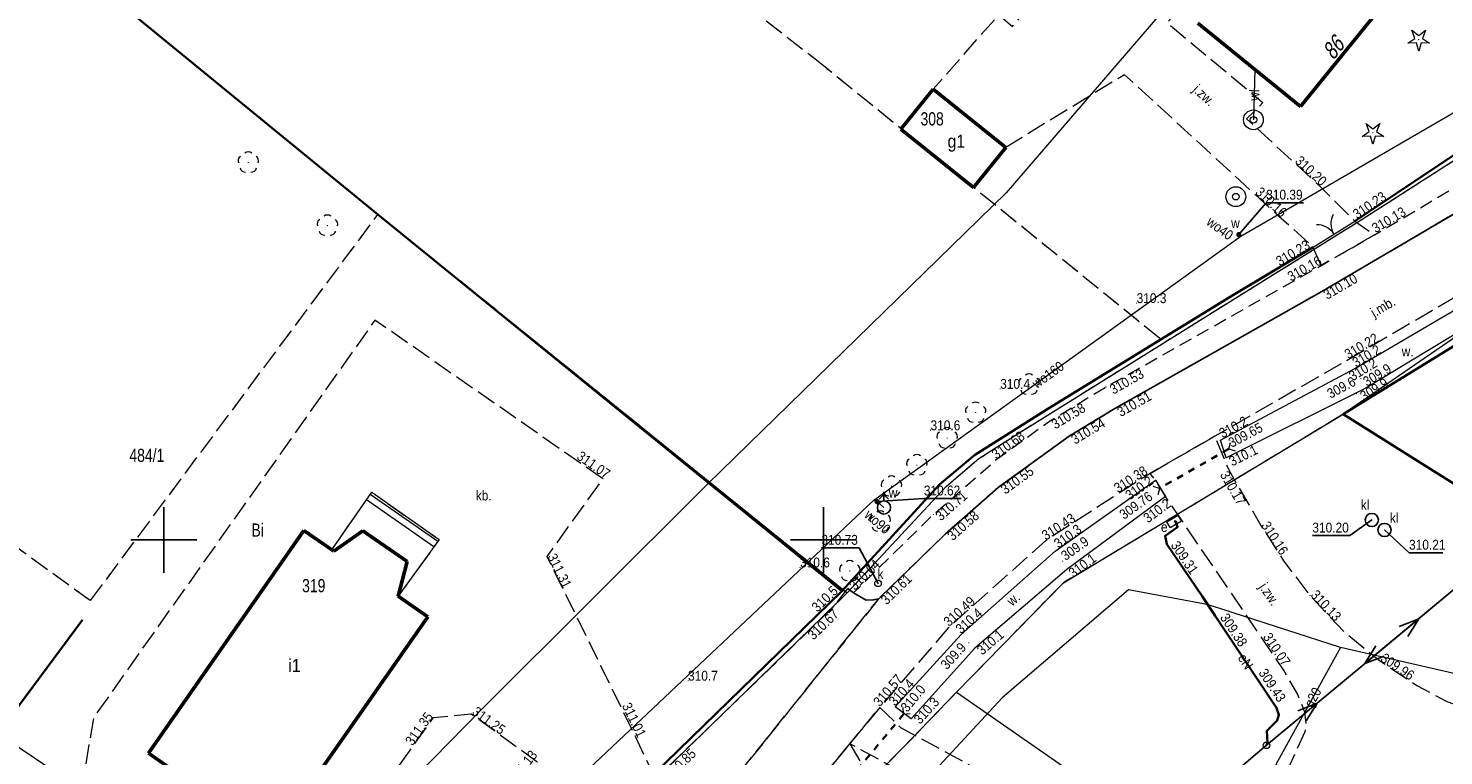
# Model space of a CAD drawing. Header units: metres. Extents: x 7523615 to 7533948, y 5492686 to 5502120.
# Tile 229 of 256: x 7531490 to 7531597, y 5497384 to 5497439. Entities that reach past the tile are written whole.
import ezdxf
from ezdxf.enums import TextEntityAlignment as Align

# ---------------------------------------------------------------- set-up
doc = ezdxf.new("R2010")
doc.units = ezdxf.units.M
for name, pattern in [('1.0_0.5', [1.5, 1, -0.5]), ('1.5_0.5', [2, 1.5, -0.5]), ('219-500', [0]), ('egkk-500', [2, 1.5, -0.5]), ('egug-500', [1, 0.5, -0.5]), ('otkz_500', [1, 0.5, -0.5]), ('otob_500', [0]), ('suep_nn_500', [0])]:
    doc.linetypes.add(name, pattern=pattern)
doc.layers.get('0').update_dxf_attribs({"color": 2, "lineweight": 5})
doc.styles.get("Standard").update_dxf_attribs({"font": 'Working1250', "width": 0.75})
doc.linetypes.add('902-500', pattern='A,3.75,0,[1,ksztalty.shx,S=0.5,R=0,X=0,Y=0],3.75', length=7.5)

# ---------------------------------------------------------------- blocks, each defined once
blk = doc.blocks.new('203')
at = {"linetype": 'Continuous', "lineweight": 0}
h = blk.add_hatch(color=0, dxfattribs=at)
edge = h.paths.add_edge_path()
edge.add_arc((0, 0), 0.045, 0, 360)
blk = doc.blocks.new('PW01')
at = {"linetype": 'Continuous', "lineweight": 13}
h = blk.add_hatch(color=0, dxfattribs=at)
edge = h.paths.add_edge_path()
edge.add_arc((0, 0), 0.045, 0, 360)
blk = doc.blocks.new('OP011')
at = {"linetype": 'Continuous', "lineweight": 13}
h = blk.add_hatch(color=0, dxfattribs=at)
edge = h.paths.add_edge_path()
edge.add_arc((0, 0), 0.05, 0, 360)
at = {"color": 0, "linetype": 'Continuous', "lineweight": 13}
for p, q in [((-0.828, -0.268), (-0.283, 0.093)), ((-0.283, 0.093), (-0.512, 0.706)), ((-0.512, 0.706), (0, 0.299)), ((0, 0.299), (0.512, 0.706)), ((0.512, 0.706), (0.283, 0.093)), ((0.283, 0.093), (0.828, -0.268)), ((-0.175, -0.24), (-0.828, -0.268)), ((0, -0.87), (-0.175, -0.24)), ((0.175, -0.24), (0, -0.87)), ((0.828, -0.268), (0.175, -0.24))]:
    blk.add_line(p, q, dxfattribs=at)
blk = doc.blocks.new('OP021')
at = {"linetype": 'Continuous', "lineweight": 13}
h = blk.add_hatch(color=0, dxfattribs=at)
edge = h.paths.add_edge_path()
edge.add_arc((0, 0), 0.05, 0, 360)
at = {"color": 0, "linetype": 'Continuous', "lineweight": 13}
for centre, start, end in [((-0.38, 0.124), 121.308, 202.548), ((0, 0.4), 49.272, 130.728), ((0.38, 0.124), 337.452, 58.692), ((-0.235, -0.324), 193.221, 274.871), ((0.235, -0.324), 265.129, 346.779)]:
    blk.add_arc(centre, 0.4, start, end, dxfattribs=at)
blk = doc.blocks.new('US15')
at = {"color": 0, "linetype": 'Continuous', "lineweight": 13}
blk.add_circle((0, 0), 0.25, dxfattribs=at)
blk = doc.blocks.new('US13')
at = {"color": 0, "linetype": 'Continuous', "lineweight": 13}
for radius in [0.75, 0.25]:
    blk.add_circle((0, 0), radius, dxfattribs=at)
blk = doc.blocks.new('SUWH')
at = {"color": 0, "linetype": 'Continuous'}
for p in [(-0.354, 0.646), (0, 0.5), (0.354, 0.646)]:
    blk.add_line(p, (0, 1), dxfattribs=at)
blk.add_circle((0, 0), 0.5, dxfattribs=at)
blk = doc.blocks.new('US25')
at = {"linetype": 'Continuous', "lineweight": 0}
h = blk.add_hatch(color=0, dxfattribs=at)
edge = h.paths.add_edge_path()
edge.add_arc((0, 0), 0.2, 0, 360)
blk = doc.blocks.new('US18')
at = {"color": 0, "linetype": 'Continuous', "lineweight": 13}
for p, q in [((-0.5, -0.25), (-0.5, 0.25)), ((-0.5, 0.25), (0.5, 0.25)), ((0.5, -0.25), (0.5, 0.25)), ((-0.5, -0.25), (0.5, -0.25))]:
    blk.add_line(p, q, dxfattribs=at)
blk = doc.blocks.new('SUEP1')
at = {"color": 0, "linetype": 'Continuous'}
for p, q in [((0, 0), (5, 0)), ((5, 0), (3.5, 0.5)), ((5, 0), (3.5, -0.5)), ((5, 0), (15, 0)), ((15, 0), (13.5, 0.5)), ((15, 0), (13.5, -0.5))]:
    blk.add_line(p, q, dxfattribs=at)
blk = doc.blocks.new('IB05')
at = {"color": 0, "linetype": 'Continuous', "lineweight": 13}
for q in [(0.354, 0.354), (0.354, -0.354)]:
    blk.add_line((0, 0), q, dxfattribs=at)
blk = doc.blocks.new('OK02')
at = {"color": 0, "linetype": 'Continuous', "lineweight": 0}
for centre, start, end in [((-1.5, 0), 0, 60), ((1.5, 0), 120, 180)]:
    blk.add_arc(centre, 1.5, start, end, dxfattribs=at)
blk = doc.blocks.new('SUKM')
at = {"color": 0, "linetype": 'Continuous'}
blk.add_circle((0, 0), 0.5, dxfattribs=at)
blk = doc.blocks.new('RAMKA500K')
at = {"color": 0}
for p, q in [((300, 147.5), (300, 152.5)), ((350, 147.5), (350, 152.5)), ((297.5, 150), (302.5, 150)), ((347.5, 150), (352.5, 150))]:
    blk.add_line(p, q, dxfattribs=at)

msp = doc.modelspace()

# ---------------------------------------------------------------- linework, layer by layer
at = {"layer": '217-kontur klasyfikacyjny', "color": 7, "linetype": 'egkk-500', "lineweight": 18, "flags": 128}
for points in [[(7531545.65, 5497439.36), (7531549.46, 5497436.41)], [(7531549.46, 5497436.41), (7531575.86, 5497415)], [(7531590.54, 5497424.14), (7531605.45, 5497433.69)], [(7531616.39, 5497426.18), (7531589.39, 5497409.53)], [(7531494.45, 5497395.41), (7531516.23, 5497424.69)], [(7531516.23, 5497424.69), (7531551.78, 5497395.98)], [(7531581.43, 5497418.47), (7531590.54, 5497424.14)], [(7531575.86, 5497415), (7531581.43, 5497418.47)], [(7531564.47, 5497407.9), (7531575.86, 5497415)], [(7531589.39, 5497409.53), (7531574.06, 5497400.27)], [(7531561.77, 5497406.17), (7531564.47, 5497407.9)], [(7531559.3, 5497404.06), (7531561.77, 5497406.17)], [(7531481.86, 5497404.5), (7531494.45, 5497395.41)], [(7531551.78, 5497395.98), (7531559.3, 5497404.06)], [(7531574.06, 5497400.27), (7531570.51, 5497398.14)], [(7531570.51, 5497398.14), (7531568.18, 5497396.76)], [(7531568.18, 5497396.76), (7531560.09, 5497388.47)], [(7531560.09, 5497388.47), (7531555.99, 5497384.21)], [(7531555.99, 5497384.21), (7531554, 5497382.19)]]:
    msp.add_lwpolyline(points, dxfattribs=at)
at = {"layer": '218-kontur użytku gruntowego', "color": 7, "linetype": 'egug-500', "lineweight": 18, "flags": 128}
for points in [[(7531545.65, 5497439.36), (7531549.46, 5497436.41)], [(7531549.46, 5497436.41), (7531575.86, 5497415)], [(7531590.54, 5497424.14), (7531605.45, 5497433.69)], [(7531616.39, 5497426.18), (7531589.39, 5497409.53)], [(7531494.45, 5497395.41), (7531516.23, 5497424.69)], [(7531516.23, 5497424.69), (7531551.78, 5497395.98)], [(7531581.43, 5497418.47), (7531590.54, 5497424.14)], [(7531575.86, 5497415), (7531581.43, 5497418.47)], [(7531564.47, 5497407.9), (7531575.86, 5497415)], [(7531589.39, 5497409.53), (7531574.06, 5497400.27)], [(7531561.77, 5497406.17), (7531564.47, 5497407.9)], [(7531559.3, 5497404.06), (7531561.77, 5497406.17)], [(7531481.86, 5497404.5), (7531494.45, 5497395.41)], [(7531551.78, 5497395.98), (7531559.3, 5497404.06)], [(7531574.06, 5497400.27), (7531570.51, 5497398.14)], [(7531570.51, 5497398.14), (7531568.18, 5497396.76)], [(7531568.18, 5497396.76), (7531560.09, 5497388.47)], [(7531543.17, 5497387.59), (7531551.78, 5497395.98)], [(7531560.09, 5497388.47), (7531555.99, 5497384.21)], [(7531537.67, 5497382.24), (7531543.17, 5497387.59)], [(7531555.99, 5497384.21), (7531554, 5497382.19)]]:
    msp.add_lwpolyline(points, dxfattribs=at)
at = {"layer": '219-działka ewidencyjna', "color": 3, "linetype": '219-500', "lineweight": 18, "flags": 128}
for points in [[(7531481.79, 5497452.9), (7531516.23, 5497424.69)], [(7531590.54, 5497424.14), (7531605.45, 5497433.69)], [(7531616.9, 5497428.44), (7531589.39, 5497409.53)], [(7531589.39, 5497409.53), (7531616.39, 5497426.18)], [(7531516.23, 5497424.69), (7531551.78, 5497395.98)], [(7531581.43, 5497418.47), (7531590.54, 5497424.14)], [(7531564.47, 5497407.9), (7531581.43, 5497418.47)], [(7531568.18, 5497396.76), (7531589.39, 5497409.53)], [(7531589.39, 5497409.53), (7531621.61, 5497389.27)], [(7531561.77, 5497406.17), (7531564.47, 5497407.9)], [(7531559.3, 5497404.06), (7531561.77, 5497406.17)], [(7531551.78, 5497395.98), (7531559.3, 5497404.06)], [(7531560.09, 5497388.47), (7531568.18, 5497396.76)], [(7531537.67, 5497382.24), (7531551.78, 5497395.98)], [(7531555.99, 5497384.21), (7531560.09, 5497388.47)], [(7531560.09, 5497388.47), (7531636.56, 5497335.31)], [(7531555.99, 5497384.21), (7531554, 5497382.19)]]:
    msp.add_lwpolyline(points, dxfattribs=at)
at = {"layer": '312-budynek ewidencyjny', "color": 7, "linetype": 'CONTINUOUS', "lineweight": 50, "flags": 128}
for points in [[(7531592.8, 5497441.07), (7531586.15, 5497432.87)], [(7531586.15, 5497432.87), (7531578.36, 5497439.18)], [(7531555.87, 5497431.15), (7531558.32, 5497434.19)], [(7531558.32, 5497434.19), (7531563.81, 5497429.77)], [(7531561.36, 5497426.73), (7531555.87, 5497431.15)], [(7531563.81, 5497429.77), (7531561.36, 5497426.73)], [(7531498.83, 5497383.83), (7531510.62, 5497400.73)], [(7531510.62, 5497400.73), (7531512.88, 5497399.16)], [(7531512.88, 5497399.16), (7531515.07, 5497400.69)], [(7531515.07, 5497400.69), (7531518.43, 5497398.36)], [(7531518.43, 5497398.36), (7531517.75, 5497395.75)], [(7531517.75, 5497395.75), (7531520, 5497394.18)], [(7531520, 5497394.18), (7531508.21, 5497377.28)], [(7531508.21, 5497377.28), (7531498.83, 5497383.83)]]:
    msp.add_lwpolyline(points, dxfattribs=at)
at = {"layer": '352-schody', "color": 7, "linetype": 'CONTINUOUS', "lineweight": 18, "flags": 128}
msp.add_lwpolyline([(7531512.73, 5497399.26), (7531515.76, 5497403.62), (7531520.87, 5497400.03), (7531517.75, 5497395.75), (7531518.43, 5497398.36), (7531515.07, 5497400.69), (7531512.88, 5497399.16)], close=True, dxfattribs=at)
msp.add_lwpolyline([(7531512.73, 5497399.26), (7531515.76, 5497403.62), (7531520.87, 5497400.03), (7531517.75, 5497395.75), (7531518.43, 5497398.36), (7531515.07, 5497400.69), (7531512.88, 5497399.16)], close=True, dxfattribs=at)
for points in [[(7531520.47, 5497399.48), (7531515.36, 5497403.04)], [(7531520.76, 5497399.88), (7531515.64, 5497403.45)]]:
    msp.add_lwpolyline(points, dxfattribs=at)
at = {"layer": 'brama', "color": 7, "linetype": 'otob_500', "lineweight": 18, "flags": 128}
msp.add_lwpolyline([(7531587.11, 5497422.21), (7531590.26, 5497424.17)], dxfattribs=at)
at = {"layer": 'chodnik', "color": 7, "linetype": '1.0_0.5', "lineweight": 18, "flags": 128}
msp.add_lwpolyline([(7531780.26, 5497668.07), (7531781.61, 5497666.88), (7531771.8, 5497646.41), (7531769.28, 5497641.71), (7531762.14, 5497628.17), (7531754.8, 5497613.41), (7531747.63, 5497597.32), (7531743.61, 5497587.61), (7531739.06, 5497575.89), (7531730.31, 5497555.09), (7531726.82, 5497547.77), (7531719.64, 5497532.88), (7531714.15, 5497521.87), (7531709.13, 5497512.24), (7531703.43, 5497503.43), (7531697.82, 5497495.7), (7531691.54, 5497488.11), (7531685.3, 5497482), (7531676.33, 5497474.69), (7531666.46, 5497467.83), (7531656.96, 5497461.85), (7531638.56, 5497450.48), (7531615.22, 5497435.43), (7531600.24, 5497426.16), (7531587.77, 5497418.84), (7531572.09, 5497409.96), (7531568.62, 5497407.88), (7531563.24, 5497403.98), (7531559.21, 5497400.43), (7531554.18, 5497395.55), (7531553.77, 5497395.46), (7531553.24, 5497395.43), (7531552.27, 5497395.99), (7531558.32, 5497401.93), (7531563.09, 5497406.09), (7531567.13, 5497409.02), (7531571.41, 5497411.6), (7531587.71, 5497420.81), (7531591.76, 5497423.13), (7531599.46, 5497427.7), (7531613.61, 5497436.46), (7531637.16, 5497451.63), (7531646.15, 5497457.2), (7531655.99, 5497463.29), (7531665.32, 5497469.16), (7531675.04, 5497476.03), (7531684.08, 5497483.22), (7531690.3, 5497489.36), (7531696.42, 5497496.72), (7531701.99, 5497504.33), (7531707.57, 5497512.94), (7531712.66, 5497522.72), (7531718.04, 5497533.62), (7531725.25, 5497548.49), (7531728.49, 5497555.23), (7531730.58, 5497559.98), (7531733.34, 5497566.39), (7531737.45, 5497576.54), (7531741.95, 5497588.1), (7531742.44, 5497589.29), (7531743.53, 5497591.96), (7531745.88, 5497597.7), (7531753.22, 5497614.12), (7531760.48, 5497628.8), (7531766.96, 5497641.04), (7531770.19, 5497647.05)], close=True, dxfattribs=at)
at = {"layer": 'jezdnia', "color": 7, "linetype": '1.5_0.5', "lineweight": 18, "flags": 128}
for points in [[(7531477.36, 5497316.61), (7531508.18, 5497339.94), (7531517.07, 5497348.56), (7531525.34, 5497359.49), (7531554.18, 5497395.55), (7531559.21, 5497400.43), (7531563.24, 5497403.98), (7531568.62, 5497407.88), (7531572.09, 5497409.96), (7531587.77, 5497418.84), (7531600.24, 5497426.16), (7531615.22, 5497435.43), (7531638.56, 5497450.48), (7531656.96, 5497461.85), (7531666.46, 5497467.83), (7531676.33, 5497474.69), (7531685.3, 5497482), (7531691.54, 5497488.11), (7531697.82, 5497495.7), (7531703.43, 5497503.43), (7531709.13, 5497512.24), (7531714.15, 5497521.87), (7531719.64, 5497532.88), (7531726.82, 5497547.77), (7531730.31, 5497555.09), (7531739.06, 5497575.89), (7531743.61, 5497587.61), (7531747.63, 5497597.32), (7531754.8, 5497613.41), (7531762.14, 5497628.17), (7531769.28, 5497641.71), (7531771.8, 5497646.41), (7531781.61, 5497666.88), (7531780.26, 5497668.07), (7531780.05, 5497668.33), (7531779.06, 5497669.35), (7531777.94, 5497669.91), (7531776.22, 5497670.29), (7531755.91, 5497675.18), (7531741.29, 5497678.22), (7531733.71, 5497679.94), (7531719.56, 5497682.7), (7531698.15, 5497687.14), (7531676.61, 5497691.42), (7531664.54, 5497694), (7531653.97, 5497695.82), (7531648.02, 5497695.98), (7531646.96, 5497695.65), (7531646.51, 5497695.23), (7531646.09, 5497694.78), (7531647.66, 5497702.72), (7531648.08, 5497701.58), (7531649.07, 5497700.68), (7531654.4, 5497698.69), (7531664.86, 5497696.48), (7531676.74, 5497694.02), (7531698.77, 5497689.58), (7531719.55, 5497685.31), (7531734.74, 5497682.37), (7531756.35, 5497677.67), (7531777.16, 5497672.69), (7531781.62, 5497671.93), (7531781.9, 5497671.91), (7531783.75, 5497671.72), (7531789.98, 5497685.72), (7531794.51, 5497696.08), (7531800.72, 5497711.87), (7531807.32, 5497731.24), (7531812.96, 5497727.59), (7531810.43, 5497722.28), (7531799.71, 5497694.61), (7531794.97, 5497683.67), (7531789.9, 5497672.38), (7531786.92, 5497665.45), (7531783.95, 5497658.76), (7531779.87, 5497649.92), (7531780.27, 5497647.9), (7531781.24, 5497645.36), (7531782.16, 5497644.09), (7531783.53, 5497642.9), (7531786.38, 5497641.62), (7531797.64, 5497637.84), (7531811.68, 5497633.31), (7531832.15, 5497626.61), (7531852.36, 5497619.49), (7531853.84, 5497617.32), (7531853.31, 5497616.06), (7531850.07, 5497617.23), (7531835.71, 5497622.27), (7531826.81, 5497625.26), (7531810.68, 5497630.56), (7531803.08, 5497633.03), (7531797.07, 5497634.99), (7531785.88, 5497638.7), (7531780.91, 5497640.13), (7531778.51, 5497640.64), (7531776.38, 5497640.4), (7531774.82, 5497639.57), (7531774.25, 5497638.85), (7531767.52, 5497626.17), (7531759.77, 5497610.53), (7531759.51, 5497609.87), (7531756.95, 5497604.47), (7531753.07, 5497595.56), (7531744.47, 5497574.18), (7531735.28, 5497552.86), (7531733.75, 5497549.3), (7531732.15, 5497545.58), (7531724.9, 5497530.68), (7531721.82, 5497524.21), (7531720.32, 5497521.23), (7531719.35, 5497519.63), (7531714.28, 5497509.88), (7531708.7, 5497500.57), (7531702.29, 5497492.04), (7531695.98, 5497484.75), (7531689.08, 5497477.94), (7531684.02, 5497473.55), (7531678.17, 5497469.07), (7531670.03, 5497463.27), (7531660.56, 5497457.25), (7531642.1, 5497445.81), (7531620.31, 5497432.18), (7531615.32, 5497428.88), (7531603.2, 5497421.53), (7531589.67, 5497413.61), (7531579.65, 5497407.86), (7531574.75, 5497405.05), (7531566.85, 5497399.95), (7531559.51, 5497393.39), (7531554.27, 5497387.31), (7531551.99, 5497384.55), (7531548.78, 5497380.67), (7531548.33, 5497380.13), (7531536.38, 5497365.11), (7531524.78, 5497350.72), (7531516.51, 5497341.6), (7531508.59, 5497334.31), (7531502.01, 5497329.23), (7531498.63, 5497326.68), (7531480.08, 5497313.29)], [(7531587.71, 5497420.81), (7531587.11, 5497422.21), (7531584.52, 5497424.53), (7531572.82, 5497435.28), (7531563.81, 5497429.77), (7531558.32, 5497434.19), (7531563.28, 5497439.82), (7531564.32, 5497438.93), (7531569.09, 5497444.49), (7531567.49, 5497445.86), (7531570.07, 5497448.86), (7531572.05, 5497447.16), (7531574.65, 5497450.2), (7531572.68, 5497451.89), (7531574.57, 5497454.09), (7531582.61, 5497458.33), (7531589.61, 5497453.24), (7531585.01, 5497447.38), (7531582.62, 5497444.43), (7531581.37, 5497445.44), (7531579.13, 5497442.67), (7531576.03, 5497439.23), (7531583.3, 5497433.16), (7531582.06, 5497431.94), (7531587.8, 5497426.66), (7531590.26, 5497424.17), (7531591.76, 5497423.13)], [(7531574.75, 5497405.05), (7531579.65, 5497407.86), (7531580.69, 5497405.36), (7531583.14, 5497401.1), (7531584.87, 5497398.43), (7531586.87, 5497395.78), (7531589.44, 5497393.05), (7531592.15, 5497390.85), (7531594.98, 5497388.97), (7531597.23, 5497387.75), (7531604.04, 5497385.58), (7531603.52, 5497382.53), (7531602.04, 5497374.26), (7531594.61, 5497378.08), (7531586.12, 5497382.45), (7531585.28, 5497382.79), (7531586.51, 5497385.49), (7531586.61, 5497385.94), (7531586.48, 5497386.95), (7531585.92, 5497388.33), (7531584.91, 5497390.09), (7531575.93, 5497403.29), (7531575.16, 5497404.54)], [(7531508.18, 5497339.94), (7531506.67, 5497342.96), (7531513.99, 5497358.84), (7531534.35, 5497378.01), (7531533.57, 5497378.81), (7531537.23, 5497382.03), (7531537.76, 5497382.37), (7531550.77, 5497394.95), (7531551.85, 5497396.31), (7531552.27, 5497395.99), (7531553.24, 5497395.43), (7531553.77, 5497395.46), (7531554.18, 5497395.55), (7531525.34, 5497359.49), (7531517.07, 5497348.56)], [(7531554.27, 5497387.31), (7531555.83, 5497385.79), (7531571.91, 5497377.04), (7531585.42, 5497369.17), (7531602, 5497359.87), (7531608.84, 5497356.8), (7531607.26, 5497354.4), (7531597.85, 5497359.35), (7531581.8, 5497368.07), (7531569.09, 5497375.26), (7531551.99, 5497384.55)], [(7531551.99, 5497384.55), (7531553.81, 5497381.44), (7531559.98, 5497376.78), (7531571.65, 5497368.55), (7531575.76, 5497365.14), (7531589.81, 5497352.08), (7531594.2, 5497347.86), (7531606.29, 5497336.9), (7531627.03, 5497323.15), (7531625.91, 5497320.57), (7531604.6, 5497335.21), (7531592.51, 5497345.82), (7531588.16, 5497349.84), (7531574.3, 5497362.72), (7531564.95, 5497369.94), (7531558.19, 5497374.6), (7531551.95, 5497379.23), (7531548.78, 5497380.67)]]:
    msp.add_lwpolyline(points, close=True, dxfattribs=at)
at = {"layer": 'krawężnik', "color": 7, "linetype": 'CONTINUOUS', "lineweight": 25, "flags": 128}
msp.add_lwpolyline([(7531551.85, 5497396.31), (7531552.27, 5497395.99), (7531553.24, 5497395.43), (7531553.77, 5497395.46), (7531554.18, 5497395.55), (7531559.21, 5497400.43), (7531563.24, 5497403.98), (7531568.62, 5497407.88), (7531572.09, 5497409.96), (7531587.77, 5497418.84), (7531600.24, 5497426.16), (7531615.22, 5497435.43), (7531638.56, 5497450.48)], dxfattribs=at)
at = {"layer": 'obszar utwardzony', "color": 7, "linetype": '1.5_0.5', "lineweight": 18, "flags": 128}
for points in [[(7531533.63, 5497379.31), (7531536.98, 5497382.48), (7531535.72, 5497385.16), (7531529.05, 5497398.74), (7531533.28, 5497404.64), (7531516, 5497416.67), (7531494.67, 5497386.53), (7531494.06, 5497382.93), (7531495.93, 5497380.04), (7531504.02, 5497374.48), (7531505.41, 5497373.59), (7531508.83, 5497372.6), (7531511.79, 5497374.42), (7531520.44, 5497386.53), (7531523.3, 5497386.82), (7531528.16, 5497383.29), (7531529.18, 5497382.55), (7531531.39, 5497380.96)], [(7531498.83, 5497383.83), (7531510.62, 5497400.73), (7531512.73, 5497399.26), (7531515.76, 5497403.62), (7531520.87, 5497400.03), (7531517.75, 5497395.75), (7531520, 5497394.18), (7531508.21, 5497377.28)]]:
    msp.add_lwpolyline(points, close=True, dxfattribs=at)
at = {"layer": 'obudowa ochronna przewodu', "color": 7, "linetype": 'CONTINUOUS', "lineweight": 35, "flags": 128}
msp.add_lwpolyline([(7531576.58, 5497401.42), (7531576.71, 5497401.39), (7531576.83, 5497400.98), (7531575.89, 5497400.31), (7531576.03, 5497399.69), (7531578.7, 5497395.73), (7531579.69, 5497394.26), (7531584.32, 5497387.28), (7531584.51, 5497386.73), (7531584.38, 5497386.31), (7531583.61, 5497385.52), (7531583.65, 5497384.63), (7531583.58, 5497384.43)], dxfattribs=at)
at = {"layer": 'ogrodzenie trwałe', "color": 7, "linetype": '902-500', "lineweight": 35, "flags": 128}
for points in [[(7531509.07, 5497476.73), (7531481.84, 5497452.8), (7531516.23, 5497424.69), (7531551.39, 5497396.11)], [(7531590.26, 5497424.17), (7531601.2, 5497431.48), (7531620.12, 5497443.09)], [(7531616.39, 5497426.18), (7531589.39, 5497409.53), (7531621.61, 5497389.27), (7531634.76, 5497381.13)], [(7531551.39, 5497396.11), (7531558.8, 5497404.21), (7531561.45, 5497406.44), (7531567, 5497409.94), (7531580.94, 5497418.52), (7531587.11, 5497422.21)], [(7531537.12, 5497382.23), (7531551.39, 5497396.11)], [(7531493.84, 5497393.95), (7531484.11, 5497380.85), (7531500.12, 5497369.02)]]:
    msp.add_lwpolyline(points, dxfattribs=at)
at = {"layer": 'przepust', "color": 7, "linetype": 'otkz_500', "lineweight": 35, "flags": 128}
for points in [[(7531580.71, 5497406.9), (7531575.46, 5497403.91)], [(7531556.07, 5497386.79), (7531549.94, 5497379.43)]]:
    msp.add_lwpolyline(points, dxfattribs=at)
at = {"layer": 'przewód elektroenergetyczny niskiego napięcia', "color": 1, "linetype": 'suep_nn_500', "lineweight": 18, "flags": 128}
for points in [[(7531583.58, 5497384.43), (7531602.55, 5497400.22)], [(7531565.13, 5497368.84), (7531583.58, 5497384.43)]]:
    msp.add_lwpolyline(points, dxfattribs=at)
at = {"layer": 'przewód elektroenergetyczny podziemny', "color": 7, "linetype": 'CONTINUOUS', "lineweight": 18, "flags": 128}
msp.add_lwpolyline([(7531576.58, 5497401.42), (7531576.71, 5497401.39), (7531576.83, 5497400.98), (7531575.89, 5497400.31), (7531576.03, 5497399.69), (7531578.7, 5497395.73), (7531579.69, 5497394.26), (7531584.32, 5497387.28), (7531584.51, 5497386.73), (7531584.38, 5497386.31), (7531583.61, 5497385.52), (7531583.65, 5497384.63), (7531583.58, 5497384.43)], dxfattribs=at)
at = {"layer": 'przewód gazowy', "color": 7, "linetype": 'CONTINUOUS', "lineweight": 18, "flags": 128}
for points in [[(7531582.84, 5497448.42), (7531563.85, 5497426.33), (7531541.21, 5497404.22), (7531524.05, 5497387.12), (7531511.94, 5497374.76), (7531508.55, 5497371.07), (7531491.12, 5497353.89), (7531473.43, 5497334.49), (7531454.89, 5497315.66), (7531452.69, 5497313.17), (7531443.92, 5497304.44), (7531441.91, 5497302.58), (7531422.33, 5497300.6), (7531410.08, 5497299.41), (7531402.98, 5497298.33), (7531396.01, 5497287.65), (7531381.27, 5497265.82), (7531371.61, 5497251.85), (7531356.3, 5497228.64), (7531347.93, 5497215.74), (7531341.2, 5497204.79), (7531336.72, 5497198.45), (7531331.39, 5497191.86)], [(7531508.55, 5497371.07), (7531478.91, 5497391.07), (7531441.28, 5497416.65), (7531436.11, 5497420.43), (7531413.04, 5497435.59), (7531411.92, 5497433.82)], [(7531672.34, 5497433.35), (7531660.73, 5497421.88), (7531659.72, 5497420.7), (7531656.28, 5497412.63), (7531645.82, 5497406.44), (7531643.48, 5497404.97), (7531641.58, 5497401.33), (7531632.62, 5497380.22), (7531608.81, 5497387.36), (7531589.17, 5497391.85), (7531579.4, 5497395), (7531578.79, 5497395.15), (7531573.12, 5497396.21), (7531563.54, 5497388.02), (7531555.93, 5497379.81), (7531551.79, 5497375.71), (7531542.97, 5497362.49), (7531537.42, 5497354.52), (7531532.6, 5497347.83), (7531524.62, 5497339.32), (7531516.02, 5497332.25), (7531501.52, 5497320), (7531493.93, 5497311.28), (7531480.34, 5497290.03)], [(7531589.17, 5497391.85), (7531584.27, 5497382.98), (7531585.88, 5497381.98)]]:
    msp.add_lwpolyline(points, dxfattribs=at)
at = {"layer": 'przewód wodociągowy', "color": 7, "linetype": 'CONTINUOUS', "lineweight": 18, "flags": 128}
for points in [[(7531391.81, 5497364.47), (7531432.84, 5497333.43), (7531452.99, 5497318.69), (7531460.05, 5497314.17), (7531461.71, 5497312.88), (7531462.05, 5497313.11), (7531470.22, 5497320.66), (7531500.71, 5497355.19), (7531511.98, 5497363.57), (7531553.81, 5497403.03), (7531581.63, 5497423.04), (7531631.27, 5497451.91)], [(7531582.7, 5497435.66), (7531582.58, 5497431.86)], [(7531581.63, 5497423.04), (7531581.48, 5497423.15)], [(7531553.81, 5497403.03), (7531554.06, 5497402.91), (7531554.58, 5497402.46)]]:
    msp.add_lwpolyline(points, dxfattribs=at)
at = {"layer": 'rzędna-Atr2', "color": 7, "flags": 128}
for points in [[(7531581.48, 5497423.15), (7531583.55, 5497425.57), (7531586.37, 5497425.57)], [(7531554.06, 5497402.91), (7531557.6, 5497403.14), (7531560.42, 5497403.14)], [(7531591.56, 5497401.52), (7531589.89, 5497400.33), (7531587.05, 5497400.33)], [(7531592.52, 5497400.76), (7531594.38, 5497399.03), (7531596.94, 5497399.03)], [(7531554.13, 5497396.71), (7531552.69, 5497399.4), (7531549.84, 5497399.4)]]:
    msp.add_lwpolyline(points, dxfattribs=at)
at = {"layer": 'rów przydrożny (poligon)', "color": 7, "linetype": 'CONTINUOUS', "lineweight": 18, "flags": 128}
for points in [[(7531580.09, 5497407.57), (7531590.28, 5497413), (7531603.75, 5497420.9), (7531615.5, 5497428.25), (7531616.29, 5497427.02), (7531604.31, 5497419.5), (7531591.09, 5497411.5), (7531580.51, 5497406.24)], [(7531555.42, 5497387.36), (7531560.42, 5497392.84), (7531567.56, 5497399.14), (7531575.16, 5497404.54), (7531575.93, 5497403.29), (7531568.43, 5497397.75), (7531561.47, 5497391.79), (7531556.64, 5497386.44)]]:
    msp.add_lwpolyline(points, close=True, dxfattribs=at)

# ---------------------------------------------------------------- block references
at = {"layer": '203-punkt graniczny', "color": 3, "linetype": 'CONTINUOUS', "lineweight": 18}
for p in [(7531516.23, 5497424.69), (7531590.54, 5497424.14), (7531581.43, 5497418.47), (7531589.39, 5497409.53), (7531564.47, 5497407.9), (7531561.77, 5497406.17), (7531559.3, 5497404.06), (7531568.18, 5497396.76), (7531551.78, 5497395.98), (7531560.09, 5497388.47), (7531555.99, 5497384.21)]:
    msp.add_blockref('203', p, dxfattribs=at)
at = {"layer": 'brama', "color": 7, "linetype": 'CONTINUOUS', "lineweight": 18, "rotation": 31.891}
msp.add_blockref('OK02', (7531588.68, 5497423.19), dxfattribs=at)
at = {"layer": 'drzewo iglaste', "color": 7, "linetype": 'CONTINUOUS', "lineweight": 18}
for p in [(7531595.11, 5497437.94), (7531591.64, 5497430.87)]:
    msp.add_blockref('OP011', p, dxfattribs=at)
at = {"layer": 'drzewo liściaste', "color": 7, "linetype": 'CONTINUOUS', "lineweight": 18}
for p in [(7531506.4, 5497428.62), (7531512.4, 5497423.84), (7531565.57, 5497411.79), (7531561.53, 5497409.66), (7531559.37, 5497407.72), (7531557.08, 5497405.67), (7531555.15, 5497404.07), (7531554.3, 5497401.4), (7531551.99, 5497397.65)]:
    msp.add_blockref('OP021', p, dxfattribs=at)
at = {"layer": 'hydrant', "color": 7, "linetype": 'CONTINUOUS', "lineweight": 18}
msp.add_blockref('SUWH', (7531554.58, 5497402.46), dxfattribs=at)
at = {"layer": 'osadnik  szambo', "color": 7, "linetype": 'CONTINUOUS', "lineweight": 18}
for p in [(7531591.56, 5497401.52), (7531592.52, 5497400.76)]:
    msp.add_blockref('SUKM', p, dxfattribs=at)
at = {"layer": 'pikieta naturalna', "color": 7, "linetype": 'CONTINUOUS', "lineweight": 13}
for p in [(7531573.73, 5497417.96), (7531589.58, 5497412.64), (7531590.28, 5497413), (7531563.39, 5497411.46), (7531590.72, 5497412.25), (7531591.09, 5497411.5), (7531590.39, 5497411.09), (7531558.11, 5497408.32), (7531580.09, 5497407.57), (7531580.51, 5497406.24), (7531575.16, 5497404.54), (7531575.93, 5497403.29), (7531567.56, 5497399.14), (7531548.22, 5497397.92), (7531568.12, 5497398.39), (7531568.43, 5497397.75), (7531551.39, 5497396.11), (7531560.42, 5497392.84), (7531561.01, 5497392.21), (7531561.47, 5497391.79), (7531539.73, 5497389.33), (7531555.42, 5497387.36), (7531556.07, 5497386.79), (7531556.64, 5497386.44)]:
    msp.add_blockref('PW01', p, dxfattribs=at)
at = {"layer": 'pikieta sztuczna', "color": 7, "linetype": 'CONTINUOUS', "lineweight": 13}
for p in [(7531587.8, 5497426.66), (7531584.52, 5497424.53), (7531590.26, 5497424.17), (7531587.11, 5497422.21), (7531591.76, 5497423.13), (7531587.71, 5497420.81), (7531587.77, 5497418.84), (7531589.67, 5497413.61), (7531571.41, 5497411.6), (7531572.09, 5497409.96), (7531567.13, 5497409.02), (7531568.62, 5497407.88), (7531563.09, 5497406.09), (7531580.71, 5497406.9), (7531574.75, 5497405.05), (7531580.69, 5497405.36), (7531533.28, 5497404.64), (7531563.24, 5497403.98), (7531575.46, 5497403.91), (7531558.32, 5497401.93), (7531583.14, 5497401.1), (7531559.21, 5497400.43), (7531566.85, 5497399.95), (7531529.05, 5497398.74), (7531552.27, 5497395.99), (7531554.18, 5497395.55), (7531586.87, 5497395.78), (7531550.77, 5497394.95), (7531559.51, 5497393.39), (7531584.91, 5497390.09), (7531592.15, 5497390.85), (7531523.3, 5497386.82), (7531554.27, 5497387.31), (7531520.44, 5497386.53), (7531535.72, 5497385.16)]:
    msp.add_blockref('PW01', p, dxfattribs=at)
at = {"layer": 'przepust', "color": 7, "linetype": 'CONTINUOUS', "lineweight": 35}
for p, rotation in [((7531580.71, 5497406.9), 389.663), ((7531575.46, 5497403.91), 209.663), ((7531556.07, 5497386.79), 410.21)]:
    msp.add_blockref('IB05', p, dxfattribs=dict(at, rotation=rotation))
at = {"layer": 'przewód elektroenergetyczny niskiego napięcia', "color": 1, "linetype": 'CONTINUOUS', "lineweight": 18}
for p, rotation in [((7531602.55, 5497400.22), 219.773), ((7531583.58, 5497384.43), 39.773), ((7531583.58, 5497384.43), 220.197)]:
    msp.add_blockref('SUEP1', p, dxfattribs=dict(at, rotation=rotation))
at = {"layer": 'rzędna', "color": 7, "linetype": 'CONTINUOUS', "lineweight": 18}
for p in [(7531581.48, 5497423.15), (7531554.06, 5497402.91), (7531591.56, 5497401.52), (7531592.52, 5497400.76), (7531576.03, 5497399.69), (7531554.13, 5497396.71), (7531579.69, 5497394.26), (7531584.32, 5497387.28)]:
    msp.add_blockref('PW01', p, dxfattribs=at)
at = {"layer": 'studnia kanalizacyjna', "color": 7, "linetype": 'CONTINUOUS', "lineweight": 18}
msp.add_blockref('US15', (7531554.13, 5497396.71), dxfattribs=at)
at = {"layer": 'studnia zwykła', "color": 7, "linetype": 'CONTINUOUS', "lineweight": 18}
for p in [(7531582.58, 5497431.86), (7531581.25, 5497426.03)]:
    msp.add_blockref('US13', p, dxfattribs=at)
at = {"layer": 'szafa elektroenergetyczna lub kontener', "color": 7, "linetype": 'CONTINUOUS', "lineweight": 18, "rotation": 30.068}
msp.add_blockref('US18', (7531576.58, 5497401.42), dxfattribs=at)
at = {"layer": 'słup przewodów napowietrznych', "color": 7, "linetype": 'CONTINUOUS', "lineweight": 18}
msp.add_blockref('US15', (7531583.58, 5497384.43), dxfattribs=at)
at = {"layer": 'Wstawianie ramki sekcyjnej z opisem', "color": 7, "linetype": 'CONTINUOUS', "lineweight": 13}
msp.add_blockref('RAMKA500K', (7531200, 5497250), dxfattribs=at)
at = {"layer": 'zasuwa lub zawór', "color": 7, "linetype": 'CONTINUOUS', "lineweight": 18}
for p in [(7531581.48, 5497423.15), (7531554.06, 5497402.91)]:
    msp.add_blockref('US25', p, dxfattribs=at)

# ---------------------------------------------------------------- texts
at = {"layer": '210-oznaczenie konturu użytku gruntowego', "color": 7, "linetype": 'CONTINUOUS', "lineweight": 18, "width": 0.79}
msp.add_text('Bi', height=1, dxfattribs=at).set_placement((7531506.64, 5497400.25))
at = {"layer": '211-numer działki ewidencyjnej', "color": 3, "linetype": 'CONTINUOUS', "lineweight": 18, "width": 0.79}
msp.add_text('484/1', height=1, dxfattribs=at).set_placement((7531497.39, 5497406.92), align=Align.TOP_LEFT)
at = {"layer": '238-Punkt adresowy budynku', "color": 7, "linetype": 'CONTINUOUS', "lineweight": 25, "oblique": 15, "width": 0.79}
msp.add_text('86', height=1.25, rotation=50.953, dxfattribs=at).set_placement((7531589.1, 5497436.9), align=Align.CENTER)
at = {"layer": '312-oznaczenie budynku ewidencyjnego', "color": 7, "linetype": 'CONTINUOUS', "lineweight": 18, "width": 0.79}
for s, p in [('308', (7531557.35, 5497431.43)), ('319', (7531510.48, 5497396.04))]:
    msp.add_text(s, height=1, dxfattribs=at).set_placement(p)
at = {"layer": '312-oznaczenie budynku ewidencyjnego-Atr117', "color": 7, "width": 0.9}
for s, p in [('g1', (7531560.07, 5497430.24)), ('i1', (7531509.9, 5497390.48))]:
    msp.add_text(s, height=1, dxfattribs=at).set_placement(p, align=Align.MIDDLE_CENTER)
at = {"layer": 'jezdnia-Atr17', "color": 7, "width": 0.9}
for s, rotation, p in [('j.zw.', 317.423, (7531577.92, 5497434.06)), ('j.mb.', 30.343, (7531591.74, 5497416.86)), ('j.zw.', 304.227, (7531582.97, 5497396.43))]:
    msp.add_text(s, height=0.75, rotation=rotation, dxfattribs=at).set_placement(p)
at = {"layer": 'obszar utwardzony-Atr17', "color": 7, "width": 0.9}
msp.add_text('kb.', height=0.75, dxfattribs=at).set_placement((7531523.64, 5497403))
at = {"layer": 'osadnik  szambo-Atr17', "color": 7, "width": 0.9}
for p in [(7531590.72, 5497402.29), (7531592.93, 5497401.3)]:
    msp.add_text('kl', height=0.75, dxfattribs=at).set_placement(p)
at = {"layer": 'pikieta naturalna-Atr2', "color": 7, "width": 0.9}
for s, p in [('310.3', (7531573.73, 5497417.96)), ('310.4', (7531563.39, 5497411.46)), ('310.6', (7531558.11, 5497408.32)), ('310.6', (7531548.22, 5497397.92)), ('310.7', (7531539.73, 5497389.33))]:
    msp.add_text(s, height=0.75, dxfattribs=at).set_placement(p)
for s, rotation, p in [('310.2', 30.391, (7531590.36, 5497413.06)), ('309.9', 31.18, (7531591.18, 5497411.61)), ('309.6', 28.052, (7531588.42, 5497410.7)), ('310.2', 28.052, (7531580.24, 5497407.7)), ('310.1', 26.435, (7531580.97, 5497405.57)), ('310.2', 35.394, (7531573.21, 5497402.99)), ('310.2', 36.452, (7531574.59, 5497401.25)), ('310.3', 35.394, (7531567.8, 5497399.33)), ('309.9', 35.394, (7531568.34, 5497398.4)), ('310.1', 36.452, (7531568.93, 5497397.1)), ('310.5', 44.206, (7531549.54, 5497394.48)), ('310.4', 41.423, (7531560.42, 5497392.84)), ('309.9', 47.622, (7531559.35, 5497390.12)), ('310.1', 40.574, (7531562.03, 5497391.23)), ('310.4', 47.622, (7531555.42, 5497387.36)), ('310.0', 50.209, (7531556.35, 5497386.89)), ('310.3', 47.924, (7531557.32, 5497385.98))]:
    msp.add_text(s, height=0.75, rotation=rotation, dxfattribs=at).set_placement(p)
for s, rotation, p in [('310.2', 31.136, (7531589.72, 5497412.67)), ('309.9', 31.569, (7531590.57, 5497411.15))]:
    msp.add_text(s, height=0.75, rotation=rotation, dxfattribs=at).set_placement(p, align=Align.TOP_LEFT)
at = {"layer": 'pikieta sztuczna-Atr2', "color": 7, "width": 0.9}
for s, rotation, p in [('310.20', 317.39, (7531585.68, 5497428.65)), ('310.16', 317.423, (7531582.67, 5497426.28)), ('310.23', 33.75, (7531590.44, 5497424.31)), ('310.13', 30.689, (7531591.85, 5497423.25)), ('310.23', 30.881, (7531584.58, 5497420.74)), ('310.16', 29.467, (7531585.44, 5497419.58)), ('310.10', 30.413, (7531588.17, 5497418.2)), ('310.22', 30.343, (7531589.77, 5497413.69)), ('310.53', 29.467, (7531571.96, 5497411.01)), ('310.58', 31.081, (7531567.57, 5497408.37)), ('310.51', 29.524, (7531572.53, 5497409.31)), ('310.68', 35.951, (7531563.09, 5497406.09)), ('310.54', 30.939, (7531569.06, 5497407.22)), ('309.65', 28.052, (7531580.94, 5497406.98)), ('311.07', 325.155, (7531531.23, 5497406.18)), ('310.55', 35.938, (7531563.78, 5497403.43)), ('310.38', 32.845, (7531572.32, 5497403.54)), ('310.17', 299.904, (7531580.02, 5497404.95)), ('310.71', 41.092, (7531558.89, 5497401.4)), ('309.76', 35.394, (7531572.77, 5497401.52)), ('310.58', 41.376, (7531559.79, 5497399.9)), ('310.43', 32.845, (7531566.85, 5497399.95)), ('310.16', 302.941, (7531583.14, 5497401.1)), ('311.31', 296.158, (7531529.05, 5497398.74)), ('310.64', 44.474, (7531552.38, 5497396.13)), ('310.61', 44.133, (7531554.78, 5497395.04)), ('310.49', 41.788, (7531559.51, 5497393.39)), ('310.13', 313.27, (7531586.87, 5497395.78)), ('310.67', 44.037, (7531549.24, 5497392.37)), ('310.07', 304.227, (7531583.27, 5497392.64)), ('309.96', 326.403, (7531592.15, 5497390.85)), ('310.57', 49.243, (7531554.27, 5497387.31)), ('311.35', 54.462, (7531518.85, 5497384.35)), ('311.25', 324.008, (7531523.3, 5497386.82)), ('311.01', 296.158, (7531534.7, 5497387.43)), ('311.13', 51.701, (7531526.65, 5497381.51)), ('310.85', 44.037, (7531538.42, 5497381.8))]:
    msp.add_text(s, height=0.75, rotation=rotation, dxfattribs=at).set_placement(p)
at = {"layer": 'przewód elektroenergetyczny podziemny-Atr1', "color": 7, "width": 0.9}
msp.add_text('eN', height=0.75, rotation=303.557, dxfattribs=at).set_placement((7531581.67, 5497391.27), align=Align.MIDDLE_LEFT)
at = {"layer": 'przewód gazowy-Atr1', "color": 7, "width": 0.9}
msp.add_text('g20', height=0.75, rotation=61.082, dxfattribs=at).set_placement((7531586.72, 5497387.41), align=Align.MIDDLE_LEFT)
at = {"layer": 'przewód wodociągowy-Atr1', "color": 7, "width": 0.9}
msp.add_text('wl', height=0.75, rotation=88.172, dxfattribs=at).set_placement((7531582.63, 5497433.31), align=Align.MIDDLE_LEFT)
for s, rotation, p in [('wo40', 323.746, (7531580.05, 5497423.63)), ('wo160', 35.726, (7531567.01, 5497412.53)), ('wo90', 319.127, (7531554.1, 5497401.37))]:
    msp.add_text(s, height=0.75, rotation=rotation, dxfattribs=at).set_placement(p, align=Align.MIDDLE_CENTER)
at = {"layer": 'rzędna-Atr2', "color": 7, "width": 0.9}
for s, p in [('310.39', (7531583.55, 5497425.58)), ('310.62', (7531557.6, 5497403.15)), ('310.20', (7531587.05, 5497400.34)), ('310.73', (7531549.84, 5497399.41)), ('310.21', (7531594.38, 5497399.04))]:
    msp.add_text(s, height=0.75, dxfattribs=at).set_placement(p, align=Align.BOTTOM_LEFT)
for s, rotation, p in [('309.31', 303.989, (7531576.28, 5497399.6)), ('309.38', 303.557, (7531580.02, 5497394.12)), ('309.43', 303.557, (7531582.94, 5497389.93))]:
    msp.add_text(s, height=0.75, rotation=rotation, dxfattribs=at).set_placement(p)
at = {"layer": 'rów przydrożny (poligon)-Atr17', "color": 7, "width": 0.9}
msp.add_text('w.', height=0.75, dxfattribs=at).set_placement((7531593.82, 5497413.92))
msp.add_text('w.', height=0.75, rotation=40.574, dxfattribs=at).set_placement((7531564.29, 5497394.94))
at = {"layer": 'studnia kanalizacyjna-Atr17', "color": 7, "width": 0.9}
msp.add_text('k', height=0.75, dxfattribs=at).set_placement((7531554.09, 5497397.05))
at = {"layer": 'szafa elektroenergetyczna lub kontener-Atr17', "color": 7, "width": 0.9}
msp.add_text('e', height=0.75, dxfattribs=at).set_placement((7531575.57, 5497400.61))
at = {"layer": 'zasuwa lub zawór-Atr17', "color": 7, "width": 0.9}
for p in [(7531581.22, 5497424.03), (7531555.27, 5497403.58)]:
    msp.add_text('w', height=0.75, dxfattribs=at).set_placement(p, align=Align.MIDDLE_CENTER)

doc.saveas('drawing.dxf')
